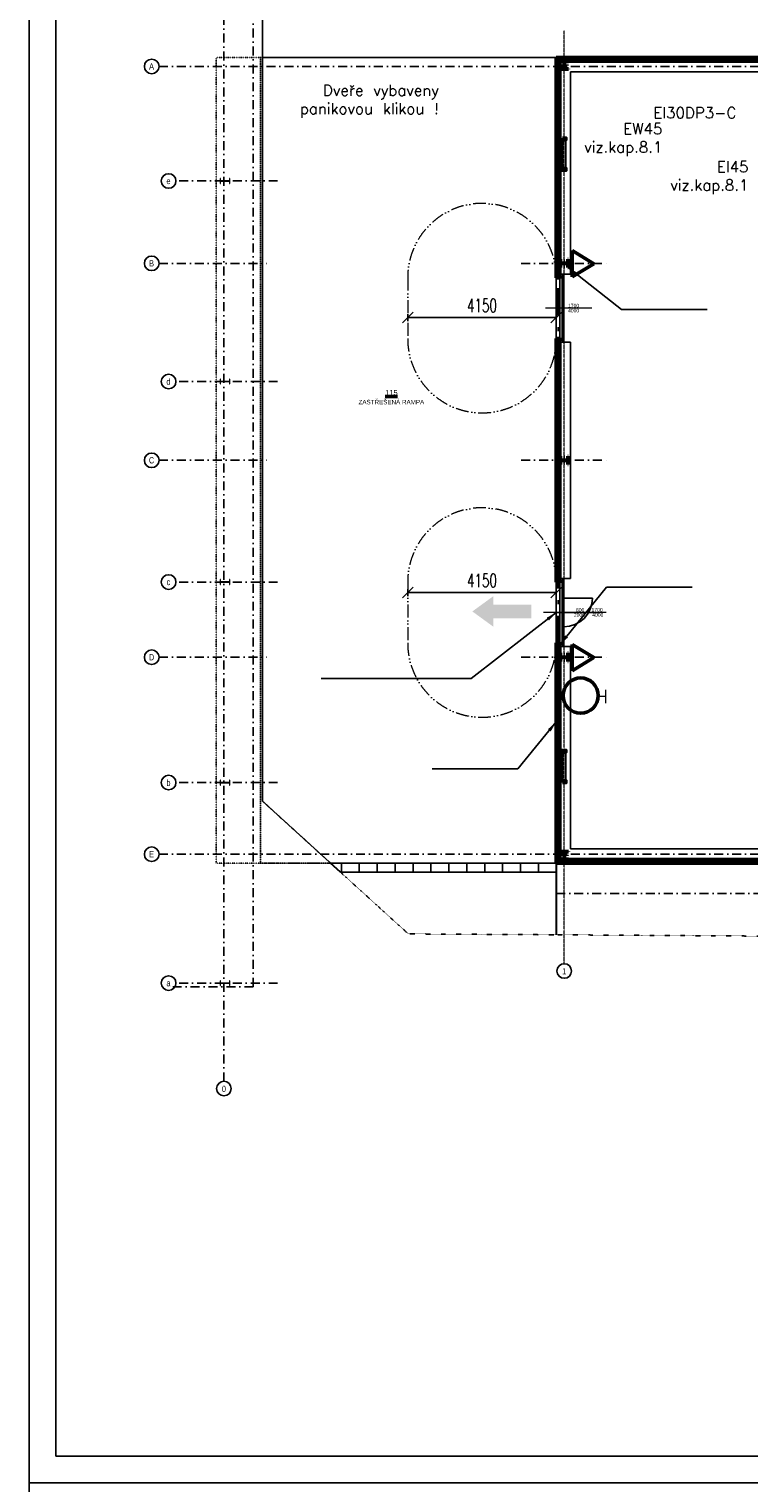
# Model space of a CAD drawing. Header units: millimetres. Extents: x 2886542 to 7567581, y -792623 to 134766.
# Tile 177 of 256: x 4482546 to 4502643, y -292085 to -251485. Entities that reach past the tile are written whole.
import ezdxf
from ezdxf.enums import TextEntityAlignment as Align

# ---------------------------------------------------------------- set-up
doc = ezdxf.new("R2010")
doc.units = ezdxf.units.MM
for name, pattern in [('ACAD_ISO04W100', [30, 24, -3, 0, -3]), ('ACAD_ISO12W100', [21, 12, -3, 0, -3, 0, -3]), ('DASHDOT', [1, 0.5, -0.25, 0, -0.25]), ('DASHDOTX2', [50.8, 25.4, -12.7, 0, -12.7]), ('DIVIDE', [1.25, 0.5, -0.25, 0, -0.25, 0, -0.25]), ('DOT', [0.25, 0, -0.25])]:
    doc.linetypes.add(name, pattern=pattern)
for name, color, linetype, lineweight in [('_STAVAJICI KCE', 9, 'Continuous', 9), ('CKDVERE_', 7, 'Continuous', 25), ('CKDVERE_OSY', 1, 'Continuous', 18), ('CKDVERE_POPIS', 3, 'Continuous', 25), ('CKDVERE_PRAH', 7, 'Continuous', 25), ('CKDVERE_ZARUBNE_RAM', 5, 'Continuous', 25), ('CKPOPISM', 250, 'Continuous', 50), ('CKPOPISM_POPIS', 3, 'Continuous', 25), ('CKPROSTUPY_NADROVINOU', 7, 'DASHDOT', 25), ('CKRASTR', 7, 'DASHDOT', 18), ('CKRASTR_POPIS', 3, 'Continuous', 25), ('CKSTENY_NADROVINOU', 7, 'DIVIDE', 25), ('CKSTENY_PODROVINOU', 7, 'Continuous', 25), ('CKSTENY_REZ', 6, 'Continuous', 50), ('CSPROFILY_OSY', 1, 'DASHDOT', 18), ('CSPROFILY_REZY', 4, 'Continuous', 50), ('pohledy', 7, 'Continuous', 25), ('Text obecně', 7, 'Continuous', 25), ('základy', 5, 'Continuous', 30)]:
    doc.layers.add(name, color=color, linetype=linetype, lineweight=lineweight)
doc.layers.add('CKDVERE_DORAZ', color=7, linetype='DOT', lineweight=25, plot=False)
doc.layers.add('požárničina', color=10, linetype='Continuous')
doc.styles.add('ARIAL', font='arial.ttf')
doc.styles.add('DVERE', font='SIMPLEX.shx', dxfattribs={"width": 0.65})
doc.styles.add('ROMANT', font='romant')
doc.styles.get("Standard").update_dxf_attribs({"font": 'arial.ttf'})
doc.dimstyles.new('1_75', dxfattribs={"dimscale": 75, "dimtxt": 2.5, "dimasz": 2, "dimexe": 0.7, "dimexo": 0.625, "dimgap": 1, "dimtad": 1, "dimdec": 0, "dimrnd": 1, "dimtxsty": 'DVERE', "dimblk": 'OBLIQUE', "dimcen": 1.5, "dimclrd": 256, "dimclre": 256, "dimclrt": 4, "dimadec": 0, "dimazin": 0, "dimtm": 1e-09, "dimtfac": 1, "dimtdec": 0, "dimtix": 1, "dimtmove": 2, "dimatfit": 3, "dimldrblk": 'OBLIQUE', "dimfxl": 0, "dimarcsym": 0})
doc.dimstyles.new('úhlová', dxfattribs={"dimscale": 0.2, "dimtxt": 2.5, "dimasz": 1.5, "dimexe": 0, "dimexo": 3, "dimgap": 1, "dimtad": 1, "dimdec": 0, "dimzin": 0, "dimdsep": 46, "dimtxsty": 'ROMANT', "dimcen": 5, "dimclrd": 256, "dimclre": 256, "dimclrt": 7, "dimadec": 1, "dimazin": 0, "dimtfac": 1, "dimtdec": 0, "dimtix": 1, "dimtmove": 2, "dimatfit": 3, "dimfxl": 0, "dimtvp": 2, "dimtolj": 1, "dimtzin": 0, "dimarcsym": 0})

# ---------------------------------------------------------------- blocks, each defined once
blk = doc.blocks.new('CK_S_EXT_HEAHEA240')
for p, q in [((-120, 115), (120, 115)), ((-120, 115), (-120, 103)), ((-120, 103), (-24.75, 103)), ((-3.75, -82), (-3.75, 82)), ((3.75, -82), (3.75, 82)), ((120, 103), (24.75, 103)), ((120, 115), (120, 103)), ((-120, -115), (-120, -103)), ((-120, -103), (-24.75, -103)), ((-120, -115), (120, -115)), ((120, -103), (24.75, -103)), ((120, -115), (120, -103))]:
    blk.add_line(p, q)
for centre, start, end in [((-24.75, 82), 0, 90), ((24.75, 82), 90, 180), ((-24.75, -82), 270, 0), ((24.75, -82), 180, 270)]:
    blk.add_arc(centre, 21, start, end)
blk = doc.blocks.new('CKBL2010716104239', base_point=(56620, 80819))
blk = doc.blocks.new('_Oblique')
at = {"color": 0, "linetype": 'ByBlock', "lineweight": -2}
blk.add_line((-0.5, -0.5), (0.5, 0.5), dxfattribs=at)
blk = doc.blocks.new('*D5207')
at = {"layer": 'Defpoints', "color": 0, "linetype": 'Continuous', "lineweight": 50}
for p in [(4493117, -259353), (4497266, -259281), (4497266, -259541)]:
    blk.add_point(p, dxfattribs=at)
at = {"layer": 'požárničina', "color": 7, "linetype": 'Continuous', "lineweight": -2}
for p, q in [((4497266, -259375), (4497266, -259646)), ((4493117, -259447), (4493117, -259646))]:
    blk.add_line(p, q, dxfattribs=at)
at = {"layer": 'požárničina', "color": 7, "lineweight": -2}
blk.add_line((4493117, -259541), (4497266, -259541), dxfattribs=at)
at = {"layer": 'požárničina', "color": 7, "linetype": 'Continuous', "lineweight": -2, "xscale": 300, "yscale": 300, "zscale": 300, "rotation": 180}
blk.add_blockref('_Oblique', (4493117, -259541), dxfattribs=at)
at = {"layer": 'požárničina', "color": 7, "linetype": 'Continuous', "lineweight": -2, "xscale": 300, "yscale": 300, "zscale": 300}
blk.add_blockref('_Oblique', (4497266, -259541), dxfattribs=at)
at = {"layer": 'požárničina', "color": 7, "linetype": 'Continuous', "lineweight": 9, "insert": (4495191, -259203), "char_height": 375, "attachment_point": 5, "style": 'DVERE'}
blk.add_mtext('4150', dxfattribs=at)
blk = doc.blocks.new('*D5208')
at = {"layer": 'Defpoints', "color": 0, "linetype": 'Continuous', "lineweight": 50}
for p in [(4493117, -267033), (4497266, -266960), (4497266, -267220)]:
    blk.add_point(p, dxfattribs=at)
at = {"layer": 'požárničina', "color": 7, "linetype": 'Continuous', "lineweight": -2}
for p, q in [((4493117, -267126), (4493117, -267325)), ((4497266, -267054), (4497266, -267325))]:
    blk.add_line(p, q, dxfattribs=at)
at = {"layer": 'požárničina', "color": 7, "lineweight": -2}
blk.add_line((4493117, -267220), (4497266, -267220), dxfattribs=at)
at = {"layer": 'požárničina', "color": 7, "linetype": 'Continuous', "lineweight": -2, "xscale": 300, "yscale": 300, "zscale": 300, "rotation": 180}
blk.add_blockref('_Oblique', (4493117, -267220), dxfattribs=at)
at = {"layer": 'požárničina', "color": 7, "linetype": 'Continuous', "lineweight": -2, "xscale": 300, "yscale": 300, "zscale": 300}
blk.add_blockref('_Oblique', (4497266, -267220), dxfattribs=at)
at = {"layer": 'požárničina', "color": 7, "linetype": 'Continuous', "lineweight": 9, "insert": (4495191, -266883), "char_height": 375, "attachment_point": 5, "style": 'DVERE'}
blk.add_mtext('4150', dxfattribs=at)

msp = doc.modelspace()

# ---------------------------------------------------------------- hatches: boundary and pattern name
at = {"layer": 'požárničina', "linetype": 'ACAD_ISO04W100', "lineweight": 50, "ltscale": 50, "extrusion": (0, 0, -1)}
h = msp.add_hatch(color=256, dxfattribs=at)
h.paths.add_polyline_path([(-4495506.2, -267937.6), (-4496571.2, -267937.6), (-4496571.2, -267558), (-4495506.2, -267558)])
h.paths.add_polyline_path([(-4495506.2, -268173.1), (-4495506.2, -267937.6), (-4495506.2, -267558), (-4495506.2, -267322.4), (-4494921.7, -267747.8)])

# ---------------------------------------------------------------- linework, layer by layer
at = {"layer": '_STAVAJICI KCE', "color": 0}
for points in [[(4487891.2, -255795), (4487891.2, -255745.8, -0.4142136), (4487906.2, -255730.8), (4488125.8, -255730.8, -0.4142136), (4488140.8, -255745.8), (4488140.8, -255795), (4488151, -255795), (4488151, -255660), (4488140.8, -255660), (4488140.8, -255709.2, -0.4142136), (4488125.8, -255724.2), (4487906.2, -255724.2, -0.4142136), (4487891.2, -255709.2), (4487891.2, -255660), (4487881, -255660), (4487881, -255795)], [(4487891.2, -261395), (4487891.2, -261345.8, -0.4142136), (4487906.2, -261330.8), (4488125.8, -261330.8, -0.4142136), (4488140.8, -261345.8), (4488140.8, -261395), (4488151, -261395), (4488151, -261260), (4488140.8, -261260), (4488140.8, -261309.2, -0.4142136), (4488125.8, -261324.2), (4487906.2, -261324.2, -0.4142136), (4487891.2, -261309.2), (4487891.2, -261260), (4487881, -261260), (4487881, -261395)], [(4487891.2, -266995), (4487891.2, -266945.8, -0.4142136), (4487906.2, -266930.8), (4488125.8, -266930.8, -0.4142136), (4488140.8, -266945.8), (4488140.8, -266995), (4488151, -266995), (4488151, -266860), (4488140.8, -266860), (4488140.8, -266909.2, -0.4142136), (4488125.8, -266924.2), (4487906.2, -266924.2, -0.4142136), (4487891.2, -266909.2), (4487891.2, -266860), (4487881, -266860), (4487881, -266995)], [(4487891.2, -272595), (4487891.2, -272545.8, -0.4142136), (4487906.2, -272530.8), (4488125.8, -272530.8, -0.4142136), (4488140.8, -272545.8), (4488140.8, -272595), (4488151, -272595), (4488151, -272460), (4488140.8, -272460), (4488140.8, -272509.2, -0.4142136), (4488125.8, -272524.2), (4487906.2, -272524.2, -0.4142136), (4487891.2, -272509.2), (4487891.2, -272460), (4487881, -272460), (4487881, -272595)], [(4487891.2, -278195), (4487891.2, -278145.8, -0.4142136), (4487906.2, -278130.8), (4488125.8, -278130.8, -0.4142136), (4488140.8, -278145.8), (4488140.8, -278195), (4488151, -278195), (4488151, -278060), (4488140.8, -278060), (4488140.8, -278109.2, -0.4142136), (4488125.8, -278124.2), (4487906.2, -278124.2, -0.4142136), (4487891.2, -278109.2), (4487891.2, -278060), (4487881, -278060), (4487881, -278195)]]:
    msp.add_lwpolyline(points, format="xyb", close=True, dxfattribs=at)
at = {"layer": 'CKDVERE_', "color": 0}
for p, q in [((4497426, -260187.5), (4497426, -258367.5)), ((4497426, -258367.5), (4497476, -258367.5)), ((4497476, -260187.5), (4497476, -258367.5)), ((4497426, -260187.5), (4497476, -260187.5)), ((4497426, -266867.5), (4497426, -268687.5)), ((4497426, -266867.5), (4497476, -266867.5)), ((4497476, -266867.5), (4497476, -268687.5)), ((4497476, -267377.5), (4498276, -267377.5)), ((4497426, -268687.5), (4497476, -268687.5))]:
    msp.add_line(p, q, dxfattribs=at)
msp.add_arc((4497476, -267377.5), 800, 270, 0, dxfattribs=at)
at = {"layer": 'CKDVERE_DORAZ', "color": 0}
for p, q in [((4497266, -252277.5), (4487766, -252277.5)), ((4487766, -252277.5), (4487766, -274777.5)), ((4497366, -260177.5), (4497366, -258377.5)), ((4497366, -266877.5), (4497366, -268677.5)), ((4497266, -274777.5), (4487766, -274777.5))]:
    msp.add_line(p, q, dxfattribs=at)
at = {"layer": 'CKDVERE_OSY', "color": 0}
for p, q in [((4498257.8, -259277.5), (4496962.5, -259277.5)), ((4498657.6, -267777.5), (4496912.5, -267777.5)), ((4497276, -267777.5), (4498492, -267777.5))]:
    msp.add_line(p, q, dxfattribs=at)
at = {"layer": 'CKDVERE_PRAH', "color": 0}
for p, q in [((4497426, -267377.5), (4497426, -268277.5)), ((4497476, -267377.5), (4497476, -268277.5))]:
    msp.add_line(p, q, dxfattribs=at)
at = {"layer": 'CKDVERE_ZARUBNE_RAM', "color": 0}
for p, q in [((4497526, -258327.5), (4497376, -258327.5)), ((4497376, -258427.5), (4497376, -258327.5)), ((4497376, -258427.5), (4497416, -258427.5)), ((4497416, -258387.5), (4497416, -258427.5)), ((4497376, -260127.5), (4497376, -260227.5)), ((4497376, -260127.5), (4497416, -260127.5)), ((4497526, -260227.5), (4497376, -260227.5)), ((4497416, -260167.5), (4497416, -260127.5)), ((4497526, -266827.5), (4497376, -266827.5)), ((4497376, -266927.5), (4497376, -266827.5)), ((4497376, -266927.5), (4497416, -266927.5)), ((4497416, -266887.5), (4497416, -266927.5)), ((4497426, -267377.5), (4497426, -267277.5)), ((4497426, -267277.5), (4497476, -267277.5)), ((4497476, -267377.5), (4497426, -267377.5)), ((4497476, -267277.5), (4497476, -267377.5)), ((4497426, -268177.5), (4497476, -268177.5)), ((4497426, -268277.5), (4497426, -268177.5)), ((4497476, -268277.5), (4497426, -268277.5)), ((4497476, -268177.5), (4497476, -268277.5)), ((4497376, -268627.5), (4497376, -268727.5)), ((4497376, -268627.5), (4497416, -268627.5)), ((4497526, -268727.5), (4497376, -268727.5)), ((4497416, -268667.5), (4497416, -268627.5))]:
    msp.add_line(p, q, dxfattribs=at)
at = {"layer": 'CKPROSTUPY_NADROVINOU', "color": 0, "ltscale": 500}
for p, q in [((4487986, -280869), (4487986, -249780.5)), ((4488805.9, -278227.5), (4488805.9, -249781.5)), ((4486173.3, -252527.5), (4540486, -252527.5)), ((4489486, -255727.5), (4486645.6, -255727.5)), ((4486173.3, -258027.5), (4489186.5, -258027.5)), ((4496285.5, -258027.5), (4498686.5, -258027.5)), ((4489486, -261327.5), (4486645.6, -261327.5)), ((4486173.3, -263527.5), (4489186.5, -263527.5)), ((4496285.5, -263527.5), (4498686.5, -263527.5)), ((4489486, -266927.5), (4486645.6, -266927.5)), ((4486173.3, -269027.5), (4489186.5, -269027.5)), ((4496285.5, -269027.5), (4498686.5, -269027.5)), ((4489486, -272527.5), (4486645.6, -272527.5)), ((4486173.3, -274527.5), (4523486, -274527.5)), ((4497266, -275627.5), (4521916, -275627.5)), ((4488805.9, -278227.5), (4486400.7, -278227.5)), ((4489486, -278127.5), (4486645.6, -278127.5))]:
    msp.add_line(p, q, dxfattribs=at)
at = {"layer": 'CKRASTR', "color": 0}
msp.add_line((4497486, -277585.7), (4497486, -251527.5), dxfattribs=at)
at = {"layer": 'CKRASTR_POPIS', "color": 0}
for centre in [(4485969.3, -252527.5), (4486441.7, -255727.5), (4485969.3, -258027.5), (4486441.7, -261327.5), (4485969.3, -263527.5), (4486441.7, -266927.5), (4485969.3, -269027.5), (4486441.7, -272527.5), (4485969.3, -274527.5), (4497486, -277789.7), (4486441.7, -278127.5), (4487986, -281072.9)]:
    msp.add_circle(centre, 203.9, dxfattribs=at)
at = {"layer": 'CKSTENY_NADROVINOU', "color": 0}
for p, q in [((4497266, -252277.5), (4489004.9, -252277.5)), ((4489004.9, -274777.5), (4489004.9, -252277.5)), ((4497266, -274777.5), (4489004.9, -274777.5))]:
    msp.add_line(p, q, dxfattribs=at)
at = {"layer": 'CKSTENY_PODROVINOU', "color": 0}
for p, q in [((4489066.7, -249781), (4489066.1, -273050.4)), ((4497266, -252277.5), (4489066, -252277.5)), ((4497666, -252677.5), (4539306, -252677.5)), ((4497666, -258327.5), (4497666, -252677.5)), ((4497436, -254577.5), (4497436, -255377.5)), ((4497536, -254577.5), (4497536, -255377.5)), ((4497266, -260127.5), (4497266, -258427.5)), ((4497366, -260127.5), (4497366, -258427.5)), ((4497666, -266827.5), (4497666, -260227.5)), ((4497266, -268627.5), (4497266, -266927.5)), ((4497366, -268627.5), (4497366, -266927.5)), ((4497426, -268177.5), (4497426, -267277.5)), ((4497476, -268177.5), (4497476, -267277.5)), ((4497666, -274377.5), (4497666, -268727.5)), ((4497436, -271677.5), (4497436, -272477.5)), ((4497536, -271677.5), (4497536, -272477.5)), ((4489066.1, -273050.4), (4491238.2, -275027.5)), ((4534201, -274377.5), (4497666, -274377.5)), ((4497266, -274777.5), (4490963.6, -274777.5)), ((4497266, -275027.5), (4491238.2, -275027.5))]:
    msp.add_line(p, q, dxfattribs=at)
at = {"layer": 'CKSTENY_REZ', "color": 0}
for p, q in [((4539706, -252277.5), (4497266, -252277.5)), ((4497266, -258427.5), (4497266, -252277.5)), ((4539606, -252377.5), (4497366, -252377.5)), ((4497366, -258427.5), (4497366, -252377.5)), ((4497366, -258427.5), (4497266, -258427.5)), ((4497266, -266927.5), (4497266, -260127.5)), ((4497366, -260127.5), (4497266, -260127.5)), ((4497366, -266927.5), (4497366, -260127.5)), ((4497366, -266927.5), (4497266, -266927.5)), ((4497476, -267277.5), (4497426, -267277.5)), ((4497476, -268177.5), (4497426, -268177.5)), ((4497266, -268627.5), (4497266, -274777.5)), ((4497366, -268627.5), (4497266, -268627.5)), ((4497366, -268627.5), (4497366, -274677.5)), ((4497266, -274777.5), (4522766, -274777.5)), ((4497366, -274677.5), (4534201, -274677.5))]:
    msp.add_line(p, q, dxfattribs=at)
at = {"layer": 'CSPROFILY_OSY', "color": 0}
for p, q in [((4497616, -252492.5), (4497356, -252492.5)), ((4497486, -252332.5), (4497486, -252617.5)), ((4497361, -258027.5), (4497611, -258027.5)), ((4497486, -257897.5), (4497486, -258157.5)), ((4497486, -263397.5), (4497486, -263657.5)), ((4497361, -263527.5), (4497611, -263527.5)), ((4497361, -269027.5), (4497611, -269027.5)), ((4497486, -268897.5), (4497486, -269157.5)), ((4497486, -274437.5), (4497486, -274687.5)), ((4497616, -274562.5), (4497356, -274562.5))]:
    msp.add_line(p, q, dxfattribs=at)
at = {"layer": 'CSPROFILY_REZY', "color": 0}
for points in [[(4497436, -254527.5), (4497536, -254527.5), (4497536, -254577.5), (4497436, -254577.5)], [(4497436, -255377.5), (4497536, -255377.5), (4497536, -255427.5), (4497436, -255427.5)], [(4497436, -271677.5), (4497536, -271677.5), (4497536, -271627.5), (4497436, -271627.5)], [(4497436, -272527.5), (4497536, -272527.5), (4497536, -272477.5), (4497436, -272477.5)]]:
    msp.add_lwpolyline(points, close=True, dxfattribs=at)
at = {"layer": 'pohledy', "color": 0}
for p, q in [((4497366, -258327.5), (4497666, -258327.5)), ((4497366, -260227.5), (4497666, -260227.5)), ((4497366, -266827.5), (4497666, -266827.5)), ((4497366, -268727.5), (4497666, -268727.5)), ((4491266, -274777.5), (4491266, -275027.5)), ((4491766, -274777.5), (4491766, -275027.5)), ((4492266, -274777.5), (4492266, -275027.5)), ((4492766, -274777.5), (4492766, -275027.5)), ((4493266, -274777.5), (4493266, -275027.5)), ((4493766, -274777.5), (4493766, -275027.5)), ((4494266, -274777.5), (4494266, -275027.5)), ((4494766, -274777.5), (4494766, -275027.5)), ((4495266, -274777.5), (4495266, -275027.5)), ((4495766, -274777.5), (4495766, -275027.5)), ((4496266, -274777.5), (4496266, -275027.5)), ((4496766, -274777.5), (4496766, -275027.5)), ((4497266, -274777.5), (4497266, -275577.5))]:
    msp.add_line(p, q, dxfattribs=at)
at = {"layer": 'pohledy', "color": 0, "linetype": 'DOT', "ltscale": 2}
for p, q in [((4493134, -276752.9), (4489066.1, -273050.4)), ((4493134, -276752.9), (4497266, -276777.5)), ((4497266, -276777.5), (4510603.8, -276864.3))]:
    msp.add_line(p, q, dxfattribs=at)
at = {"layer": 'požárničina', "linetype": 'DASHDOTX2', "lineweight": 60, "ltscale": 30}
for p, q in [((4497315.5, -274727), (4497315.5, -252330)), ((4497315.5, -252330), (4539651, -252330)), ((4522983, -274727), (4497315.5, -274727))]:
    msp.add_line(p, q, dxfattribs=at)
at = {"layer": 'požárničina', "linetype": 'ACAD_ISO04W100', "lineweight": 50, "ltscale": 50, "extrusion": (0, 0, -1)}
for p, q in [((4497707.7, -257672.5), (4498314.6, -258037.7)), ((4497707.7, -257672.5), (4497707.7, -258402.9)), ((4497707.7, -258402.9), (4498314.6, -258037.7)), ((4497707.7, -268672.5), (4498314.6, -269037.7)), ((4497707.7, -268672.5), (4497707.7, -269402.9)), ((4497707.7, -269402.9), (4498314.6, -269037.7))]:
    msp.add_line(p, q, dxfattribs=at)
at = {"layer": 'požárničina', "linetype": 'ACAD_ISO12W100', "lineweight": 0, "ltscale": 30}
for p, q in [((4493116, -258427.5), (4493117.9, -260215.8)), ((4493116, -266927.5), (4493117.9, -268715.8))]:
    msp.add_line(p, q, dxfattribs=at)
at = {"layer": 'požárničina', "lineweight": 50, "ltscale": 50, "extrusion": (0, 0, -1)}
msp.add_circle((-4497946.1, -270097.8), 492, dxfattribs=at)
at = {"layer": 'požárničina', "linetype": 'ACAD_ISO12W100', "lineweight": 0, "ltscale": 30}
for centre, start, end in [((4495191, -258427.5), 0, 180), ((4495191, -260127.5), 180, 0), ((4495191, -266927.5), 0, 180), ((4495191, -268627.5), 180, 0)]:
    msp.add_arc(centre, 2075, start, end, dxfattribs=at)
at = {"layer": 'Text obecně'}
for p, q in [((4482546, -247336), (4482546, -292085)), ((4483296, -248086), (4483296, -291335)), ((4483296, -248086), (4483296, -291335)), ((4483296, -291335), (4506537.5, -291335)), ((4506537.5, -291335), (4483296, -291335)), ((4506537.5, -291335), (4483296, -291335)), ((4483296, -291335), (4506537.5, -291335)), ((4506537.5, -291335), (4483296, -291335)), ((4506537.5, -291335), (4483296, -291335)), ((4483296, -291335), (4506537.5, -291335)), ((4506537.5, -291335), (4483296, -291335)), ((4506537.5, -291335), (4483296, -291335)), ((4505787.5, -291335), (4483296, -291335)), ((4483296, -291335), (4506537.5, -291335)), ((4506537.5, -291335), (4483296, -291335)), ((4506537.5, -291335), (4483296, -291335)), ((4506537.5, -292085), (4482546, -292085)), ((4482546, -292085), (4482546, -336834)), ((4506537.5, -292085), (4482546, -292085))]:
    msp.add_line(p, q, dxfattribs=at)
at = {"layer": 'základy', "color": 0}
for p, q in [((4491238.2, -275027.5), (4490963.6, -274777.5)), ((4497266, -274777.5), (4497266, -276777.5))]:
    msp.add_line(p, q, dxfattribs=at)

# ---------------------------------------------------------------- block references
at = {"layer": 'CKPOPISM', "color": 0}
ref = msp.add_blockref('CKBL2010716104239', (4492661.4, -261963.9), dxfattribs=dict(at, xscale=0.5, yscale=0.5, zscale=0.5))
ref.add_attrib('JMENO', 'ZASTŘEŠENÁ RAMPA', dxfattribs={"layer": 'CKPOPISM_POPIS', "height": 125}).set_placement((4492661.4, -261963.9), align=Align.CENTER)
ref.add_attrib('CISLO', '%%U115', dxfattribs={"height": 150, "style": 'ARIAL'}).set_placement((4492661.4, -261713.9), align=Align.CENTER)
at = {"layer": 'CSPROFILY_REZY', "color": 0}
for p, rotation in [((4497486, -252492.5), 180), ((4497486, -258027.5), 270), ((4497486, -263527.5), 270), ((4497486, -269027.5), 270), ((4497486, -274562.5), 180)]:
    msp.add_blockref('CK_S_EXT_HEAHEA240', p, dxfattribs=dict(at, rotation=rotation))

# ---------------------------------------------------------------- texts
at = {"layer": 'CKDVERE_POPIS', "color": 0}
for s, p in [(' 4000', (4497729, -259297.5)), (' 2000', (4497892, -267797.5)), (' 4000', (4498404.4, -267793.5))]:
    msp.add_text(s, height=100, dxfattribs=at).set_placement(p, align=Align.TOP_CENTER)
for s, p in [(' 1700', (4497729, -259257.5)), ('  800', (4497892, -267757.5)), ('1700', (4498404.4, -267753.5))]:
    msp.add_text(s, height=100, dxfattribs=at).set_placement(p, align=Align.CENTER)
at = {"layer": 'CKRASTR_POPIS', "color": 0, "style": 'ARIAL', "width": 0.8}
for s, p in [('A', (4485965.2, -252527.5)), ('e', (4486437.6, -255727.5)), ('B', (4485965.2, -258027.5)), ('d', (4486437.6, -261327.5)), ('C', (4485965.2, -263527.5)), ('c', (4486437.6, -266927.5)), ('D', (4485965.2, -269027.5)), ('b', (4486437.6, -272527.5)), ('E', (4485965.2, -274527.5)), ('1', (4497486, -277798.1)), ('a', (4486437.6, -278127.5)), ('0', (4487986, -281081.4))]:
    msp.add_text(s, height=175, dxfattribs=at).set_placement(p, align=Align.MIDDLE)
at = {"layer": 'požárničina', "color": 1, "lineweight": 30, "char_height": 307.125, "width": 715494.708, "attachment_point": 3}
for s, insert in [('{\\Ftxt,bigfont|c238;Dveře vybaveny \\Ppanikovou klikou !}', (4493984.7, -253042.3)), ('{\\Ftxt,bigfont|c238;EI30DP3-C}', (4502292.5, -253668)), ('{\\Ftxt,bigfont|c238;EW45\\Pviz.kap.8.1}', (4500227.7, -254117)), ('{\\Ftxt,bigfont|c238;EI45\\Pviz.kap.8.1}', (4502631.1, -255177.5))]:
    msp.add_mtext(s, dxfattribs=dict(at, insert=insert))
at = {"layer": 'požárničina', "lineweight": 50, "insert": (4496766.5, -269938.5), "char_height": 367.408, "width": 2378.965, "attachment_point": 1}
msp.add_mtext('{\\Ftxt,bigfont|c238;\\W4.8403; \\W1;H}', dxfattribs=at)

# ---------------------------------------------------------------- dimensions: what is measured, and where the dimension line sits
at = {"layer": 'požárničina', "color": 7, "linetype": 'Continuous', "lineweight": 9}
for base, p1, p2, picture, middle in [((4497266, -259540.9), (4493117, -259353.4), (4497266, -259281.2), '*D5207', (4495191.5, -259203.4)), ((4497266, -267220), (4493117, -267032.5), (4497266, -266960.4), '*D5208', (4495191.5, -266882.5))]:
    dim = msp.add_linear_dim(base=base, p1=p1, p2=p2, text='4150', dimstyle='1_75', override={"dimscale": 150, "dimclrd": 7, "dimclre": 7, "dimclrt": 7, "dimfxl": 1.25, "dimfxlon": 1, "dimtfill": 1, "dimtfillclr": 256}, dxfattribs=at)
    dim.commit()
    dim.dimension.update_dxf_attribs({"geometry": picture, "text_midpoint": middle})

# ---------------------------------------------------------------- leaders
at = {"layer": 'požárničina'}
for points in [[(4497598, -258147.5), (4499084.8, -259318.9), (4501478, -259318.9)], [(4497363, -268678.3), (4498663.7, -267068.5), (4501057, -267068.5)], [(4497266, -267777.5), (4494892.9, -269616.4), (4490700.2, -269616.4)], [(4497263, -270834.5), (4496194.4, -272138.9), (4493801.2, -272138.9)]]:
    msp.add_leader(points, dimstyle='úhlová', override={"dimasz": 1500, "dimgap": 1, "dimtad": 0}, dxfattribs=at)

doc.saveas('drawing.dxf')
